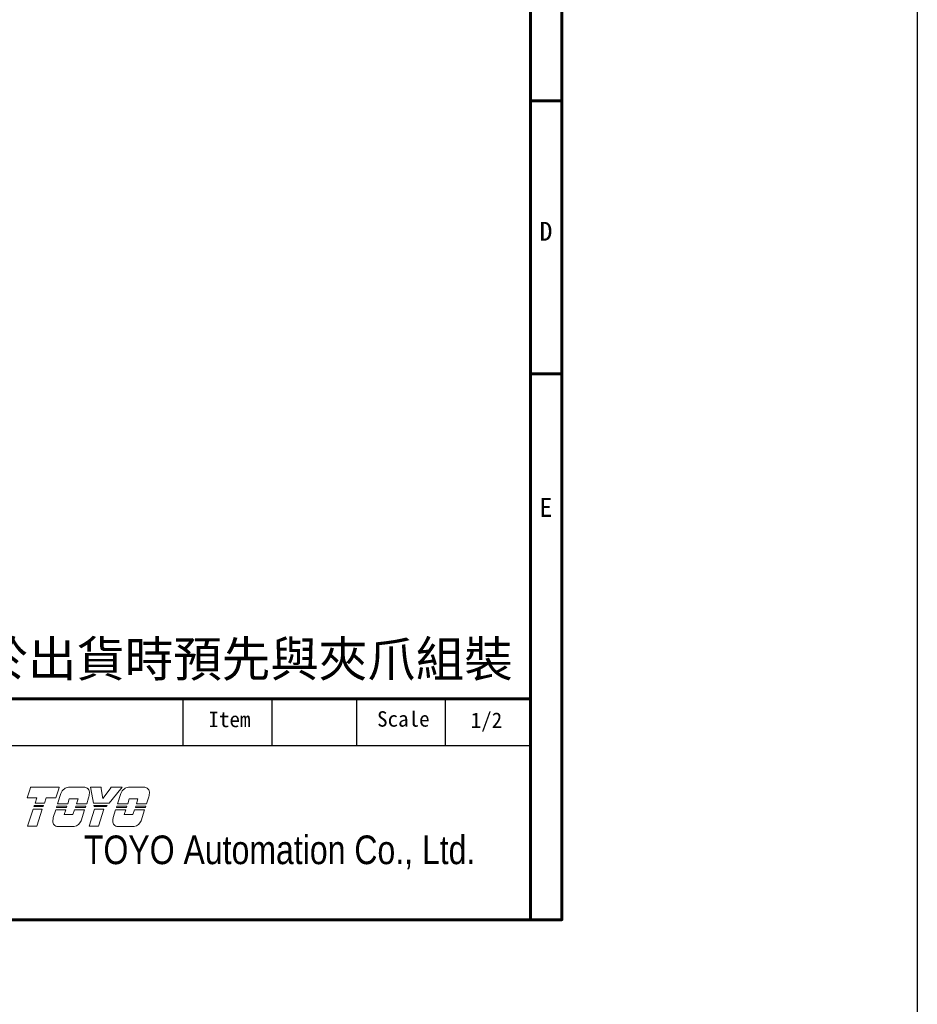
# Model space of a CAD drawing. Header units: inches. Extents: x 0 to 5655, y -2263 to 1330.
# Tile 227 of 231: x 5503 to 5655, y -309 to -143. Entities that reach past the tile are written whole.
import ezdxf
from ezdxf.enums import TextEntityAlignment as Align

# ---------------------------------------------------------------- set-up
doc = ezdxf.new("R2010")
doc.units = ezdxf.units.IN
doc.header["$MEASUREMENT"] = 0
doc.linetypes.add('SLD-實線', pattern=[0])
doc.layers.add('AM_0', color=7, linetype='Continuous', lineweight=30)
doc.layers.add('可見 (ISO)', color=7, linetype='Continuous', lineweight=25)
doc.layers.add('BORDER', color=7, linetype='Continuous')
doc.layers.add('圖框', color=7, linetype='SLD-實線')
doc.styles.add('SEACAD_arial_ttf', font='arial.ttf', dxfattribs={"height": 0.2})
doc.styles.get("Standard").update_dxf_attribs({"font": 'arial.ttf'})
doc.styles.add('標題欄', font='txt')

# ---------------------------------------------------------------- blocks, each defined once
blk = doc.blocks.new('A4-英文圖框-橫式')
at = {"layer": 'BORDER', "color": 123, "linetype": 'Continuous', "lineweight": 60, "ltscale": 25.4}
for p, q in [((2549.79, 183.5), (2549.79, -95.06)), ((2549.79, 43.16), (2555.09, 43.16)), ((2549.79, -2.91), (2555.09, -2.91)), ((2151.7, -57.78), (2549.79, -57.78))]:
    blk.add_line(p, q, dxfattribs=at)
at = {"layer": 'BORDER', "color": 60, "linetype": 'Continuous', "ltscale": 25.4}
for p, q in [((2491.17, -65.63), (2491.17, -57.78)), ((2506.17, -65.63), (2506.17, -57.78)), ((2520.48, -65.63), (2520.48, -57.78)), ((2535.48, -65.63), (2535.48, -57.78)), ((2151.7, -65.63), (2549.79, -65.63)), ((2364.21, -95.06), (2549.79, -95.06))]:
    blk.add_line(p, q, dxfattribs=at)
at = {"layer": 'BORDER', "color": 123, "linetype": 'Continuous', "lineweight": 60, "ltscale": 25.4}
blk.add_lwpolyline([(2151.7, 188.79), (2555.09, 188.79), (2555.09, -95.06), (2151.7, -95.06)], close=True, dxfattribs=at)
at = {"layer": '可見 (ISO)', "lineweight": 5}
for p, q in [((2464.86, -74.45), (2465.34, -72.94)), ((2465.42, -72.7), (2465.34, -72.94)), ((2465.42, -72.7), (2470.26, -72.7)), ((2470.18, -72.94), (2469.69, -74.45)), ((2470.18, -72.94), (2470.26, -72.7)), ((2471.8, -72.7), (2474.55, -72.7)), ((2475.55, -72.7), (2475.59, -72.94)), ((2475.55, -72.7), (2477.31, -72.7)), ((2476.04, -75.35), (2475.59, -72.94)), ((2477.34, -72.94), (2477.31, -72.7)), ((2477.34, -72.94), (2477.59, -74.57)), ((2477.59, -74.57), (2478.86, -72.94)), ((2480.66, -72.94), (2478.67, -75.35)), ((2479.05, -72.7), (2478.86, -72.94)), ((2479.05, -72.7), (2480.86, -72.7)), ((2480.66, -72.94), (2480.86, -72.7)), ((2481.92, -72.7), (2484.68, -72.7)), ((2466.49, -74.45), (2464.86, -74.45)), ((2466.2, -75.35), (2466.49, -74.45)), ((2468.06, -74.45), (2467.77, -75.35)), ((2469.69, -74.45), (2468.06, -74.45)), ((2469.97, -75.48), (2470.53, -73.73)), ((2471.95, -74.66), (2471.69, -75.48)), ((2473.43, -74.66), (2471.95, -74.66)), ((2473.17, -75.48), (2473.43, -74.66)), ((2475.2, -74.5), (2474.89, -75.48)), ((2480.09, -75.48), (2480.65, -73.73)), ((2482.08, -74.66), (2481.81, -75.48)), ((2483.55, -74.66), (2482.08, -74.66)), ((2483.29, -75.48), (2483.55, -74.66)), ((2485.33, -74.5), (2485.01, -75.48)), ((2464.9, -79.28), (2465.84, -76.38)), ((2465.84, -76.38), (2467.4, -76.38)), ((2465.99, -75.96), (2466.06, -75.75)), ((2467.55, -75.96), (2465.99, -75.96)), ((2466.06, -75.75), (2467.62, -75.75)), ((2467.77, -75.35), (2466.2, -75.35)), ((2467.4, -76.38), (2466.47, -79.28)), ((2467.62, -75.75), (2467.55, -75.96)), ((2469.79, -76.08), (2469.86, -75.88)), ((2471.49, -76.08), (2469.79, -76.08)), ((2469.86, -75.88), (2471.56, -75.88)), ((2471.69, -75.48), (2469.97, -75.48)), ((2471.56, -75.88), (2471.49, -76.08)), ((2472.99, -76.08), (2473.06, -75.88)), ((2474.69, -76.08), (2472.99, -76.08)), ((2473.06, -75.88), (2474.76, -75.88)), ((2474.89, -75.48), (2473.17, -75.48)), ((2474.76, -75.88), (2474.69, -76.08)), ((2475.3, -79.28), (2476.23, -76.38)), ((2478.67, -75.35), (2476.04, -75.35)), ((2476.16, -75.96), (2476.12, -75.75)), ((2476.12, -75.75), (2478.35, -75.75)), ((2478.18, -75.96), (2476.16, -75.96)), ((2476.23, -76.38), (2477.8, -76.38)), ((2477.8, -76.38), (2476.87, -79.28)), ((2478.35, -75.75), (2478.18, -75.96)), ((2479.92, -76.08), (2479.98, -75.88)), ((2481.61, -76.08), (2479.92, -76.08)), ((2479.98, -75.88), (2481.68, -75.88)), ((2481.81, -75.48), (2480.09, -75.48)), ((2481.68, -75.88), (2481.61, -76.08)), ((2483.11, -76.08), (2483.18, -75.88)), ((2484.81, -76.08), (2483.11, -76.08)), ((2483.18, -75.88), (2484.88, -75.88)), ((2485.01, -75.48), (2483.29, -75.48)), ((2484.88, -75.88), (2484.81, -76.08)), ((2469.25, -77.77), (2469.66, -76.5)), ((2469.66, -76.5), (2471.36, -76.5)), ((2471.36, -76.5), (2471.09, -77.31)), ((2471.09, -77.31), (2472.57, -77.31)), ((2472.57, -77.31), (2472.83, -76.5)), ((2472.83, -76.5), (2474.53, -76.5)), ((2474.53, -76.5), (2473.94, -78.35)), ((2479.37, -77.77), (2479.78, -76.5)), ((2479.78, -76.5), (2481.48, -76.5)), ((2481.48, -76.5), (2481.22, -77.31)), ((2481.22, -77.31), (2482.69, -77.31)), ((2482.69, -77.31), (2482.95, -76.5)), ((2482.95, -76.5), (2484.65, -76.5)), ((2484.65, -76.5), (2484.06, -78.35)), ((2466.47, -79.28), (2464.9, -79.28)), ((2472.78, -79.33), (2470.03, -79.33)), ((2476.87, -79.28), (2475.3, -79.28)), ((2482.91, -79.33), (2480.15, -79.33))]:
    blk.add_line(p, q, dxfattribs=at)
for centre, radius, start, end in [((2471.99, -74.24), 1.55, 123.3001, 160.8894), ((2474.52, -73.55), 0.85, 349.7215, 45.5037), ((2482.12, -74.24), 1.55, 123.3001, 160.8894), ((2484.64, -73.55), 0.85, 349.7215, 45.5037), ((2469.75, -73.08), 5.64, 345.4024, 353.6243), ((2479.87, -73.08), 5.64, 345.4024, 353.6243), ((2474.81, -78.7), 5.64, 170.4732, 176.6243), ((2484.93, -78.7), 5.64, 170.4732, 176.6243), ((2470.02, -78.48), 0.85, 172.7215, 270.3361), ((2472.48, -77.8), 1.55, 281.1769, 339.4117), ((2480.15, -78.48), 0.85, 172.7215, 270.3361), ((2482.61, -77.8), 1.55, 281.1769, 339.4117)]:
    blk.add_arc(centre, radius, start, end, dxfattribs=at)
for points, knots in [([(2471.14, -72.94), (2471.22, -72.89), (2471.31, -72.84), (2471.53, -72.75), (2471.66, -72.72), (2471.8, -72.7)], [0.7632588, 0.7632588, 0.7632588, 0.7632588, 0.8183582, 0.8183582, 0.8969132, 0.8969132, 0.8969132, 0.8969132]), ([(2475.11, -72.94), (2475.04, -72.87), (2474.94, -72.81), (2474.75, -72.73), (2474.65, -72.71), (2474.55, -72.7)], [0.3846511, 0.3846511, 0.3846511, 0.3846511, 0.4469665, 0.4469665, 0.5029651, 0.5029651, 0.5029651, 0.5029651]), ([(2481.26, -72.94), (2481.34, -72.89), (2481.43, -72.84), (2481.65, -72.75), (2481.79, -72.72), (2481.92, -72.7)], [0.7632591, 0.7632591, 0.7632591, 0.7632591, 0.8183584, 0.8183584, 0.8969135, 0.8969135, 0.8969135, 0.8969135]), ([(2485.23, -72.94), (2485.16, -72.87), (2485.06, -72.81), (2484.87, -72.73), (2484.77, -72.71), (2484.68, -72.7)], [0.3846512, 0.3846512, 0.3846512, 0.3846512, 0.4469719, 0.4469719, 0.5029651, 0.5029651, 0.5029651, 0.5029651])]:
    blk.add_open_spline(points, degree=3, knots=knots, dxfattribs=at)
at = {"color": 3, "style": '標題欄'}
for s, p in [('D', (2551.33, 19.54)), ('E', (2551.33, -27.06))]:
    blk.add_text(s, height=3.18, dxfattribs=at).set_placement(p)
at = {"color": 60, "style": '標題欄'}
for s, p in [('D', (2551.33, 19.54)), ('E', (2551.33, -27.06))]:
    blk.add_text(s, height=3.18, dxfattribs=at).set_placement(p)
at = {"layer": 'BORDER', "color": 7, "linetype": 'Continuous', "ltscale": 25.4, "style": 'SEACAD_arial_ttf', "width": 0.8}
blk.add_text('TOYO Automation Co., Ltd.', height=4.8353, dxfattribs=at).set_placement((2474.42, -80.83), align=Align.TOP_LEFT)
at = {"layer": '圖框', "style": '標題欄'}
for s, p in [('Scale', (2523.91, -59.86)), ('Item', (2495.44, -59.94))]:
    blk.add_text(s, height=2.605, dxfattribs=at).set_placement(p, align=Align.TOP_LEFT)

msp = doc.modelspace()

# ---------------------------------------------------------------- linework, layer by layer
at = {"color": 2}
msp.add_lwpolyline([(4653.092, 513.153), (5654.873, 513.153), (5654.873, -1252.268), (4653.092, -1252.268)], close=True, dxfattribs=at)

# ---------------------------------------------------------------- block references
msp.add_blockref('A4-英文圖框-橫式', (3039.785, -199.497))

# ---------------------------------------------------------------- texts
at = {"layer": 'AM_0', "insert": (5586.577, -254.281), "char_height": 6, "attachment_point": 9}
msp.add_mtext_dynamic_manual_height_columns('{\\fPMingLiU|b0|i0|c136|p18;選配板金}/{\\fPMingLiU|b0|i0|c136|p18;中繼線}/{\\fPMingLiU|b0|i0|c136|p18;束線帶請於出貨時預先與夾爪組裝}', width=218.23164, gutter_width=1, heights=[0], dxfattribs=at)
at = {"layer": '圖框', "style": '標題欄'}
msp.add_text('1/2', height=2.6053, dxfattribs=at).set_placement((5579.487, -259.565), align=Align.TOP_LEFT)

doc.saveas('drawing.dxf')
